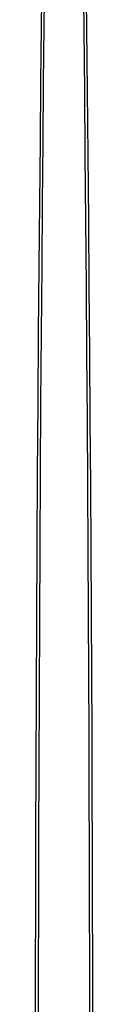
# Model space of a CAD drawing. Header units: centimetres. Extents: x 4745 to 39369, y 17389 to 19524.
# Tile 27 of 188: x 15508.55 to 15509.89, y 18210.11 to 18233.31. Entities that reach past the tile are written whole.
import ezdxf

# ---------------------------------------------------------------- set-up
doc = ezdxf.new("R2010")
doc.units = ezdxf.units.CM
doc.layers.add('$_urządzenia', color=250, linetype='Continuous')

# ---------------------------------------------------------------- blocks, each defined once
blk = doc.blocks.new('A$C92957c0b')
at = {"layer": '$_urządzenia'}
for points in [[(-6.71, -471.23), (-6.69, -456.29), (-6.66, -440.78), (-6.61, -424.58), (-6.56, -407.83), (-6.49, -390.85), (-6.41, -373.58), (-6.31, -356.09), (-6.21, -338.94), (-6.09, -322.24), (-5.97, -305.88), (-5.84, -290.14), (-5.71, -275.14), (-5.57, -260.76), (-5.43, -246.92), (-5.29, -233.62), (-5.15, -220.86)], [(-6.01, -471.22), (-5.99, -456.28), (-5.96, -440.78), (-5.92, -424.58), (-5.87, -407.82), (-5.8, -390.85), (-5.72, -373.58), (-5.63, -356.08), (-5.53, -338.93), (-5.42, -322.23), (-5.3, -305.88), (-5.18, -290.14), (-5.05, -275.14), (-4.92, -260.76), (-4.79, -246.92), (-4.66, -233.62), (-4.52, -220.87)], [(4.52, -220.16), (4.66, -234.21), (4.81, -248.83), (4.95, -263.94), (5.09, -279.27), (5.22, -294.87), (5.34, -310.68), (5.45, -326.33), (5.55, -341.75), (5.64, -357), (5.71, -371.89), (5.78, -386.32), (5.84, -400.4), (5.89, -414.18), (5.93, -427.64), (5.96, -440.8), (5.99, -453.85), (6.01, -466.78)], [(5.15, -220.16), (5.3, -234.2), (5.45, -248.82), (5.6, -263.94), (5.75, -279.27), (5.88, -294.87), (6.01, -310.68), (6.12, -326.33), (6.23, -341.75), (6.32, -357), (6.4, -371.89), (6.47, -386.33), (6.53, -400.4), (6.58, -414.19), (6.62, -427.64), (6.66, -440.81), (6.68, -453.85), (6.7, -466.79)]]:
    blk.add_lwpolyline(points, dxfattribs=at)

msp = doc.modelspace()

# ---------------------------------------------------------------- block references
at = {"layer": '$_urządzenia', "xscale": 0.1, "yscale": 0.1, "zscale": 0.1}
msp.add_blockref('A$C92957c0b', (15509.216, 18256.513), dxfattribs=at)

doc.saveas('drawing.dxf')
